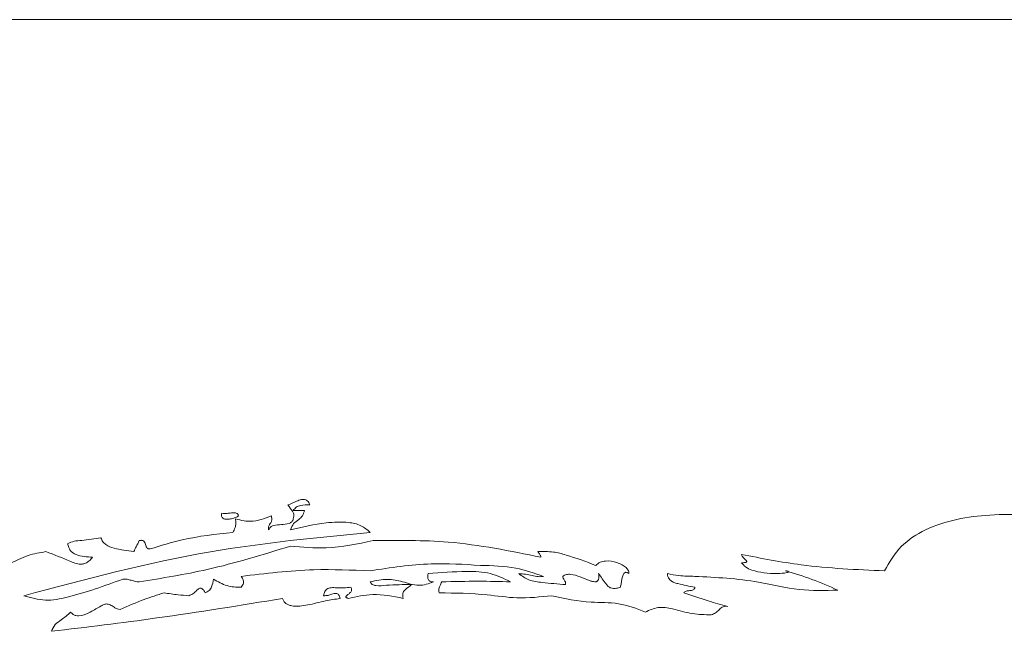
# Paper-space layout 'Sheet1' of a CAD drawing. Header units: millimetres. Extents: x 0 to 432, y 0 to 279.
# Tile 29 of 90: x 186 to 200, y 181 to 190. Entities that reach past the tile are written whole.
import ezdxf

# ---------------------------------------------------------------- set-up
doc = ezdxf.new("R2010")
doc.units = ezdxf.units.MM
doc.header["$LTSCALE"] = 0.5

psp = doc.layouts.new('Sheet1')

# ---------------------------------------------------------------- linework, layer by layer
at = {"color": 7, "linetype": 'Continuous', "lineweight": 15}
for p, q in [((156.973, 189.75), (225.553, 189.75)), ((189.987, 183.04), (189.836, 183.04))]:
    psp.add_line(p, q, dxfattribs=at)
for points, knots in [([(190.061, 183.116), (190.057, 183.128), (190.049, 183.149), (190.029, 183.174), (189.996, 183.195), (189.941, 183.193), (189.862, 183.16), (189.801, 183.133), (189.761, 183.116)], [0, 0, 0, 0, 0.107055, 0.192495, 0.266512, 0.433149, 0.627706, 1, 1, 1, 1]), ([(189.761, 183.116), (189.782, 183.088), (189.808, 183.055), (189.836, 183.013), (189.843, 182.99), (189.843, 182.96), (189.838, 182.939), (189.836, 182.928)], [0, 0, 0, 0, 0.492873, 0.591447, 0.7001, 0.831378, 1, 1, 1, 1]), ([(189.797, 182.777), (189.809, 182.807), (189.832, 182.866), (189.906, 182.912), (189.968, 182.965), (189.98, 183.014), (189.987, 183.04)], [0, 0, 0, 0, 0.283597, 0.554243, 0.765721, 1, 1, 1, 1]), ([(189.836, 183.04), (189.848, 183.057), (189.873, 183.091), (189.956, 183.12), (190.019, 183.117), (190.061, 183.116)], [0, 0, 0, 0, 0.240164, 0.497369, 1, 1, 1, 1]), ([(188.858, 183.004), (188.856, 182.996), (188.854, 182.982), (188.856, 182.962), (188.863, 182.946), (188.878, 182.932), (188.903, 182.922), (188.943, 182.919), (188.996, 182.927), (189.043, 182.942), (189.074, 182.956), (189.082, 182.963), (189.086, 182.966)], [0, 0, 0, 0, 0.080522, 0.145433, 0.201262, 0.254761, 0.351616, 0.46351, 0.658166, 0.887109, 0.953972, 1, 1, 1, 1]), ([(189.086, 182.966), (189.085, 182.971), (189.084, 182.979), (189.078, 182.991), (189.068, 182.999), (189.045, 183.009), (189.002, 183.009), (188.949, 183.003), (188.9, 182.997), (188.871, 183.002), (188.858, 183.004)], [0, 0, 0, 0, 0.056435, 0.105262, 0.152215, 0.201807, 0.406098, 0.652781, 0.841713, 1, 1, 1, 1]), ([(189.047, 182.928), (189.049, 182.905), (189.052, 182.865), (189.043, 182.799), (189.021, 182.762), (189.008, 182.741)], [0, 0, 0, 0, 0.339843, 0.620735, 1, 1, 1, 1]), ([(189.536, 182.966), (189.442, 182.931), (189.321, 182.886), (189.152, 182.897), (189.086, 182.916), (189.047, 182.928)], [0, 0, 0, 0, 0.58778, 0.759657, 1, 1, 1, 1]), ([(189.498, 182.777), (189.497, 182.791), (189.495, 182.816), (189.51, 182.848), (189.526, 182.87), (189.537, 182.89), (189.543, 182.911), (189.543, 182.937), (189.539, 182.955), (189.536, 182.966)], [0, 0, 0, 0, 0.210055, 0.369684, 0.521098, 0.613467, 0.715633, 0.839479, 1, 1, 1, 1]), ([(189.836, 182.928), (189.833, 182.92), (189.829, 182.905), (189.811, 182.88), (189.759, 182.852), (189.671, 182.847), (189.585, 182.843), (189.52, 182.817), (189.506, 182.79), (189.498, 182.777)], [0, 0, 0, 0, 0.0606115, 0.1158289, 0.2280749, 0.4976663, 0.7728069, 0.8885627, 1, 1, 1, 1]), ([(190.887, 182.741), (190.846, 182.775), (190.76, 182.848), (190.545, 182.889), (190.22, 182.875), (189.959, 182.814), (189.797, 182.777)], [0, 0, 0, 0, 0.139564, 0.292572, 0.561672, 1, 1, 1, 1]), ([(201.327, 182.741), (201.005, 182.813), (200.354, 182.958), (199.385, 183.018), (198.608, 182.882), (198.115, 182.568), (197.978, 182.333), (197.91, 182.216)], [0, 0, 0, 0, 0.2664021, 0.5400274, 0.7829043, 0.8914252, 1, 1, 1, 1]), ([(186.155, 181.876), (187, 182.102), (188.555, 182.516), (190.156, 182.67), (190.887, 182.741)], [0, 0, 0, 0, 0.543343, 1, 1, 1, 1]), ([(187.208, 182.667), (187.121, 182.653), (187, 182.633), (186.845, 182.625), (186.784, 182.602), (186.756, 182.59)], [0, 0, 0, 0, 0.575839, 0.802656, 1, 1, 1, 1]), ([(187.657, 182.478), (187.567, 182.49), (187.436, 182.508), (187.291, 182.557), (187.231, 182.612), (187.216, 182.648), (187.208, 182.667)], [0, 0, 0, 0, 0.534803, 0.773235, 0.883772, 1, 1, 1, 1]), ([(187.732, 182.628), (187.718, 182.6), (187.692, 182.551), (187.667, 182.5), (187.657, 182.478)], [0, 0, 0, 0, 0.558682, 1, 1, 1, 1]), ([(187.882, 182.515), (187.877, 182.514), (187.867, 182.514), (187.853, 182.517), (187.841, 182.524), (187.831, 182.537), (187.821, 182.561), (187.814, 182.591), (187.8, 182.619), (187.782, 182.63), (187.768, 182.633), (187.751, 182.633), (187.739, 182.63), (187.732, 182.628)], [0, 0, 0, 0, 0.075937, 0.138134, 0.193169, 0.273801, 0.359897, 0.541971, 0.708348, 0.764038, 0.826942, 0.90357, 1, 1, 1, 1]), ([(189.008, 182.741), (188.776, 182.716), (188.394, 182.674), (188.027, 182.56), (187.882, 182.515)], [0, 0, 0, 0, 0.606355, 1, 1, 1, 1]), ([(190.926, 182.628), (190.713, 182.583), (190.339, 182.503), (189.96, 182.538), (189.797, 182.553)], [0, 0, 0, 0, 0.56949, 1, 1, 1, 1]), ([(193.217, 182.402), (192.796, 182.488), (192.04, 182.641), (191.268, 182.632), (190.926, 182.628)], [0, 0, 0, 0, 0.555782, 1, 1, 1, 1]), ([(186.455, 182.478), (186.373, 182.464), (186.195, 182.436), (185.902, 182.269), (185.664, 182.189), (185.518, 182.14)], [0, 0, 0, 0, 0.248449, 0.53695, 1, 1, 1, 1]), ([(187.095, 182.402), (187.08, 182.384), (187.053, 182.351), (187.002, 182.318), (186.942, 182.303), (186.87, 182.311), (186.71, 182.383), (186.569, 182.435), (186.455, 182.478)], [0, 0, 0, 0, 0.099542, 0.1809163, 0.2533643, 0.361674, 0.4806309, 1, 1, 1, 1]), ([(186.756, 182.59), (186.759, 182.572), (186.764, 182.538), (186.789, 182.493), (186.825, 182.46), (186.922, 182.41), (187.017, 182.406), (187.095, 182.402)], [0, 0, 0, 0, 0.129034, 0.24191, 0.350668, 0.464059, 1, 1, 1, 1]), ([(189.797, 182.553), (189.421, 182.437), (188.743, 182.228), (188.043, 182.115), (187.732, 182.065)], [0, 0, 0, 0, 0.555203, 1, 1, 1, 1]), ([(193.966, 182.29), (193.832, 182.34), (193.643, 182.412), (193.378, 182.483), (193.248, 182.48), (193.177, 182.478)], [0, 0, 0, 0, 0.523768, 0.743032, 1, 1, 1, 1]), ([(193.177, 182.478), (193.185, 182.465), (193.197, 182.447), (193.215, 182.423), (193.216, 182.41), (193.217, 182.402)], [0, 0, 0, 0, 0.538813, 0.753207, 1, 1, 1, 1]), ([(194.418, 182.177), (194.419, 182.183), (194.422, 182.197), (194.41, 182.228), (194.378, 182.264), (194.323, 182.301), (194.231, 182.341), (194.126, 182.358), (194.023, 182.338), (193.985, 182.306), (193.966, 182.29)], [0, 0, 0, 0, 0.036879, 0.0768, 0.174868, 0.298042, 0.438093, 0.727838, 0.86526, 1, 1, 1, 1]), ([(195.957, 182.44), (195.957, 182.435), (195.959, 182.424), (195.971, 182.407), (195.993, 182.383), (196.015, 182.365), (196.026, 182.348), (196.028, 182.344), (196.028, 182.34), (196.026, 182.337), (196.023, 182.334), (196.018, 182.331), (196.009, 182.329), (195.988, 182.327), (195.971, 182.327), (195.957, 182.327)], [0, 0, 0, 0, 0.074444, 0.160028, 0.311432, 0.554439, 0.585746, 0.611207, 0.62598, 0.640604, 0.657043, 0.688684, 0.732515, 0.791255, 1, 1, 1, 1]), ([(197.91, 182.216), (197.529, 182.232), (196.873, 182.261), (196.228, 182.387), (195.957, 182.44)], [0, 0, 0, 0, 0.579169, 1, 1, 1, 1]), ([(189.122, 182.14), (189.453, 182.18), (190.04, 182.252), (190.63, 182.226), (190.887, 182.216)], [0, 0, 0, 0, 0.565267, 1, 1, 1, 1]), ([(190.887, 182.216), (191.164, 182.259), (191.662, 182.336), (192.166, 182.304), (192.39, 182.29)], [0, 0, 0, 0, 0.555235, 1, 1, 1, 1]), ([(192.803, 182.065), (192.713, 182.109), (192.524, 182.2), (192.134, 182.214), (191.851, 182.191), (191.677, 182.177)], [0, 0, 0, 0, 0.2591065, 0.5411321, 1, 1, 1, 1]), ([(192.39, 182.29), (192.553, 182.286), (192.849, 182.28), (193.129, 182.183), (193.254, 182.14)], [0, 0, 0, 0, 0.553159, 1, 1, 1, 1]), ([(195.957, 182.327), (195.974, 182.306), (196.012, 182.26), (196.12, 182.214), (196.266, 182.184), (196.427, 182.177), (196.539, 182.182), (196.59, 182.194), (196.598, 182.199), (196.6, 182.201), (196.6, 182.202), (196.6, 182.203), (196.6, 182.204), (196.599, 182.205), (196.597, 182.207), (196.591, 182.209), (196.578, 182.213), (196.566, 182.214), (196.557, 182.216)], [0, 0, 0, 0, 0.111689, 0.23991, 0.467451, 0.720202, 0.89672, 0.925736, 0.932598, 0.934523, 0.936135, 0.9374, 0.938726, 0.940255, 0.942089, 0.951154, 0.965511, 1, 1, 1, 1]), ([(196.557, 182.216), (196.679, 182.179), (196.922, 182.105), (197.155, 182.003), (197.271, 181.952)], [0, 0, 0, 0, 0.49846, 1, 1, 1, 1]), ([(187.508, 182.102), (187.259, 182.011), (186.917, 181.886), (186.449, 181.791), (186.253, 181.848), (186.155, 181.876)], [0, 0, 0, 0, 0.569173, 0.784301, 1, 1, 1, 1]), ([(187.732, 182.065), (187.723, 182.065), (187.701, 182.065), (187.659, 182.076), (187.609, 182.089), (187.556, 182.104), (187.522, 182.102), (187.508, 182.102)], [0, 0, 0, 0, 0.125051, 0.282918, 0.564076, 0.806146, 1, 1, 1, 1]), ([(188.634, 181.915), (188.653, 181.924), (188.689, 181.942), (188.729, 182.011), (188.739, 182.066), (188.746, 182.102)], [0, 0, 0, 0, 0.262887, 0.527273, 1, 1, 1, 1]), ([(188.746, 182.102), (188.806, 182.067), (188.922, 181.999), (189.056, 181.993), (189.122, 181.99)], [0, 0, 0, 0, 0.5158101, 1, 1, 1, 1]), ([(189.122, 181.99), (189.129, 182), (189.142, 182.017), (189.155, 182.045), (189.157, 182.076), (189.145, 182.109), (189.13, 182.129), (189.122, 182.14)], [0, 0, 0, 0, 0.213602, 0.389265, 0.547869, 0.748838, 1, 1, 1, 1]), ([(191.752, 182.065), (191.684, 182.041), (191.543, 181.992), (191.334, 182.071), (191.112, 182.113), (190.966, 182.082), (190.887, 182.065)], [0, 0, 0, 0, 0.236594, 0.495944, 0.728582, 1, 1, 1, 1]), ([(191.677, 182.177), (191.675, 182.165), (191.672, 182.144), (191.673, 182.114), (191.681, 182.092), (191.694, 182.077), (191.71, 182.068), (191.73, 182.064), (191.744, 182.065), (191.752, 182.065)], [0, 0, 0, 0, 0.21234, 0.387283, 0.532677, 0.632862, 0.737173, 0.856676, 1, 1, 1, 1]), ([(191.862, 182.065), (192.03, 182.069), (192.344, 182.078), (192.657, 182.069), (192.803, 182.065)], [0, 0, 0, 0, 0.53438, 1, 1, 1, 1]), ([(192.915, 182.177), (192.959, 182.145), (193.055, 182.077), (193.281, 182.05), (193.449, 182.036), (193.554, 182.027)], [0, 0, 0, 0, 0.240821, 0.520808, 1, 1, 1, 1]), ([(193.254, 182.14), (193.229, 182.137), (193.176, 182.131), (193.065, 182.164), (192.976, 182.172), (192.915, 182.177)], [0, 0, 0, 0, 0.212445, 0.4631, 1, 1, 1, 1]), ([(193.515, 182.14), (193.531, 182.15), (193.564, 182.17), (193.649, 182.169), (193.758, 182.134), (193.857, 182.089), (193.931, 182.067), (193.963, 182.064), (193.982, 182.07), (193.991, 182.077), (193.999, 182.086), (194.007, 182.103), (194.01, 182.135), (194.007, 182.161), (194.005, 182.177)], [0, 0, 0, 0, 0.091636, 0.188018, 0.408932, 0.653862, 0.730374, 0.79004, 0.809129, 0.827468, 0.846476, 0.867745, 0.92237, 1, 1, 1, 1]), ([(193.554, 182.027), (193.555, 182.036), (193.556, 182.053), (193.547, 182.076), (193.535, 182.094), (193.52, 182.114), (193.517, 182.131), (193.515, 182.14)], [0, 0, 0, 0, 0.232148, 0.413354, 0.580046, 0.776934, 1, 1, 1, 1]), ([(194.005, 182.177), (194.038, 182.13), (194.08, 182.071), (194.133, 182.001), (194.17, 181.98), (194.211, 181.974), (194.255, 181.977), (194.286, 181.986), (194.304, 181.99)], [0, 0, 0, 0, 0.440928, 0.550557, 0.664104, 0.75297, 0.862153, 1, 1, 1, 1]), ([(194.304, 181.99), (194.307, 182.009), (194.315, 182.048), (194.323, 182.106), (194.334, 182.151), (194.348, 182.178), (194.359, 182.19), (194.372, 182.196), (194.387, 182.195), (194.403, 182.189), (194.413, 182.181), (194.418, 182.177)], [0, 0, 0, 0, 0.210709, 0.434268, 0.64279, 0.710207, 0.768169, 0.81384, 0.862405, 0.92214, 1, 1, 1, 1]), ([(194.944, 182.177), (194.946, 182.163), (194.949, 182.138), (194.965, 182.106), (194.993, 182.077), (195.035, 182.054), (195.147, 182.026), (195.242, 182.006), (195.319, 181.99)], [0, 0, 0, 0, 0.088568, 0.165373, 0.238328, 0.352156, 0.477352, 1, 1, 1, 1]), ([(195.319, 182.14), (195.246, 182.142), (195.12, 182.144), (194.996, 182.167), (194.944, 182.177)], [0, 0, 0, 0, 0.584692, 1, 1, 1, 1]), ([(197.271, 181.952), (197.095, 181.947), (196.73, 181.936), (196.091, 182.102), (195.611, 182.125), (195.319, 182.14)], [0, 0, 0, 0, 0.26745, 0.555029, 1, 1, 1, 1]), ([(188.409, 181.876), (188.428, 181.883), (188.466, 181.896), (188.505, 181.936), (188.534, 181.965), (188.559, 181.979), (188.577, 181.978), (188.593, 181.968), (188.614, 181.948), (188.626, 181.928), (188.634, 181.915)], [0, 0, 0, 0, 0.2143993, 0.4114224, 0.5759547, 0.6409647, 0.7027977, 0.7588286, 0.8326849, 1, 1, 1, 1]), ([(190.623, 181.99), (190.557, 181.985), (190.466, 181.977), (190.357, 181.99), (190.301, 181.976), (190.273, 181.946), (190.258, 181.915), (190.252, 181.89), (190.249, 181.876)], [0, 0, 0, 0, 0.454464, 0.626125, 0.763433, 0.82698, 0.903197, 1, 1, 1, 1]), ([(190.586, 181.838), (190.58, 181.84), (190.571, 181.843), (190.56, 181.849), (190.555, 181.853), (190.553, 181.856), (190.552, 181.86), (190.552, 181.864), (190.556, 181.87), (190.563, 181.877), (190.58, 181.89), (190.601, 181.905), (190.62, 181.925), (190.629, 181.941), (190.632, 181.958), (190.63, 181.974), (190.626, 181.985), (190.623, 181.99)], [0, 0, 0, 0, 0.0894198, 0.1501312, 0.1719437, 0.1897008, 0.2052, 0.2204747, 0.2536725, 0.2961479, 0.3803772, 0.5609226, 0.6660747, 0.7677614, 0.8365559, 0.9116538, 1, 1, 1, 1]), ([(190.887, 182.065), (190.89, 182.058), (190.896, 182.044), (190.922, 182.023), (190.995, 182.005), (191.175, 182.028), (191.337, 182.027), (191.452, 182.027)], [0, 0, 0, 0, 0.038803, 0.077079, 0.165862, 0.413015, 1, 1, 1, 1]), ([(191.452, 182.027), (191.423, 182.005), (191.388, 181.978), (191.346, 181.944), (191.333, 181.92), (191.329, 181.895), (191.33, 181.868), (191.335, 181.849), (191.337, 181.838)], [0, 0, 0, 0, 0.441786, 0.551735, 0.66673, 0.756175, 0.864699, 1, 1, 1, 1]), ([(191.826, 181.915), (191.824, 181.928), (191.821, 181.95), (191.826, 181.982), (191.843, 182.019), (191.854, 182.046), (191.862, 182.065)], [0, 0, 0, 0, 0.245332, 0.437375, 0.605853, 1, 1, 1, 1]), ([(195.319, 181.99), (195.319, 181.986), (195.318, 181.979), (195.311, 181.966), (195.289, 181.949), (195.249, 181.945), (195.21, 181.942), (195.18, 181.932), (195.172, 181.92), (195.168, 181.915)], [0, 0, 0, 0, 0.067137, 0.125875, 0.237612, 0.498394, 0.772711, 0.890241, 1, 1, 1, 1]), ([(189.686, 181.838), (189.116, 181.744), (188.067, 181.573), (187.013, 181.446), (186.532, 181.389)], [0, 0, 0, 0, 0.544463, 1, 1, 1, 1]), ([(187.469, 181.689), (187.578, 181.736), (187.775, 181.82), (187.979, 181.886), (188.07, 181.915)], [0, 0, 0, 0, 0.554528, 1, 1, 1, 1]), ([(188.07, 181.915), (188.134, 181.905), (188.246, 181.888), (188.36, 181.88), (188.409, 181.876)], [0, 0, 0, 0, 0.567904, 1, 1, 1, 1]), ([(190.475, 181.838), (190.408, 181.828), (190.259, 181.805), (190.045, 181.746), (189.87, 181.723), (189.771, 181.748), (189.733, 181.769), (189.703, 181.799), (189.692, 181.825), (189.686, 181.838)], [0, 0, 0, 0, 0.240723, 0.537282, 0.797996, 0.851098, 0.900236, 0.948344, 1, 1, 1, 1]), ([(190.249, 181.876), (190.27, 181.876), (190.308, 181.876), (190.354, 181.892), (190.39, 181.904), (190.417, 181.909), (190.44, 181.903), (190.456, 181.887), (190.467, 181.865), (190.472, 181.848), (190.475, 181.838)], [0, 0, 0, 0, 0.224939, 0.426639, 0.543815, 0.642992, 0.73138, 0.798542, 0.884985, 1, 1, 1, 1]), ([(191.337, 181.838), (191.198, 181.867), (190.947, 181.919), (190.697, 181.863), (190.586, 181.838)], [0, 0, 0, 0, 0.554982, 1, 1, 1, 1]), ([(193.366, 181.876), (193.207, 181.859), (192.912, 181.827), (192.401, 181.907), (192.045, 181.912), (191.826, 181.915)], [0, 0, 0, 0, 0.308598, 0.573764, 1, 1, 1, 1]), ([(194.644, 181.652), (194.523, 181.699), (194.284, 181.791), (193.843, 181.772), (193.543, 181.837), (193.366, 181.876)], [0, 0, 0, 0, 0.295784, 0.583348, 1, 1, 1, 1]), ([(195.168, 181.915), (195.279, 181.877), (195.478, 181.81), (195.68, 181.752), (195.77, 181.727)], [0, 0, 0, 0, 0.556257, 1, 1, 1, 1]), ([(186.795, 181.652), (186.805, 181.64), (186.825, 181.619), (186.866, 181.601), (186.943, 181.596), (187.056, 181.644), (187.158, 181.707), (187.236, 181.751), (187.268, 181.76), (187.282, 181.764)], [0, 0, 0, 0, 0.0858393, 0.1630707, 0.2405919, 0.5045774, 0.8184051, 0.9206009, 1, 1, 1, 1]), ([(187.282, 181.764), (187.3, 181.761), (187.339, 181.754), (187.383, 181.72), (187.426, 181.692), (187.455, 181.69), (187.469, 181.689)], [0, 0, 0, 0, 0.2658153, 0.5729125, 0.8033838, 1, 1, 1, 1]), ([(195.544, 181.614), (195.457, 181.616), (195.277, 181.621), (195.044, 181.693), (194.819, 181.732), (194.701, 181.678), (194.644, 181.652)], [0, 0, 0, 0, 0.282402, 0.583443, 0.80123, 1, 1, 1, 1]), ([(195.77, 181.727), (195.759, 181.729), (195.738, 181.735), (195.695, 181.723), (195.652, 181.688), (195.607, 181.638), (195.564, 181.622), (195.544, 181.614)], [0, 0, 0, 0, 0.128279, 0.244456, 0.490593, 0.752697, 1, 1, 1, 1]), ([(186.532, 181.389), (186.547, 181.422), (186.576, 181.488), (186.687, 181.555), (186.754, 181.615), (186.795, 181.652)], [0, 0, 0, 0, 0.284452, 0.562061, 1, 1, 1, 1])]:
    psp.add_open_spline(points, degree=3, knots=knots, dxfattribs=at)

doc.saveas('drawing.dxf')
